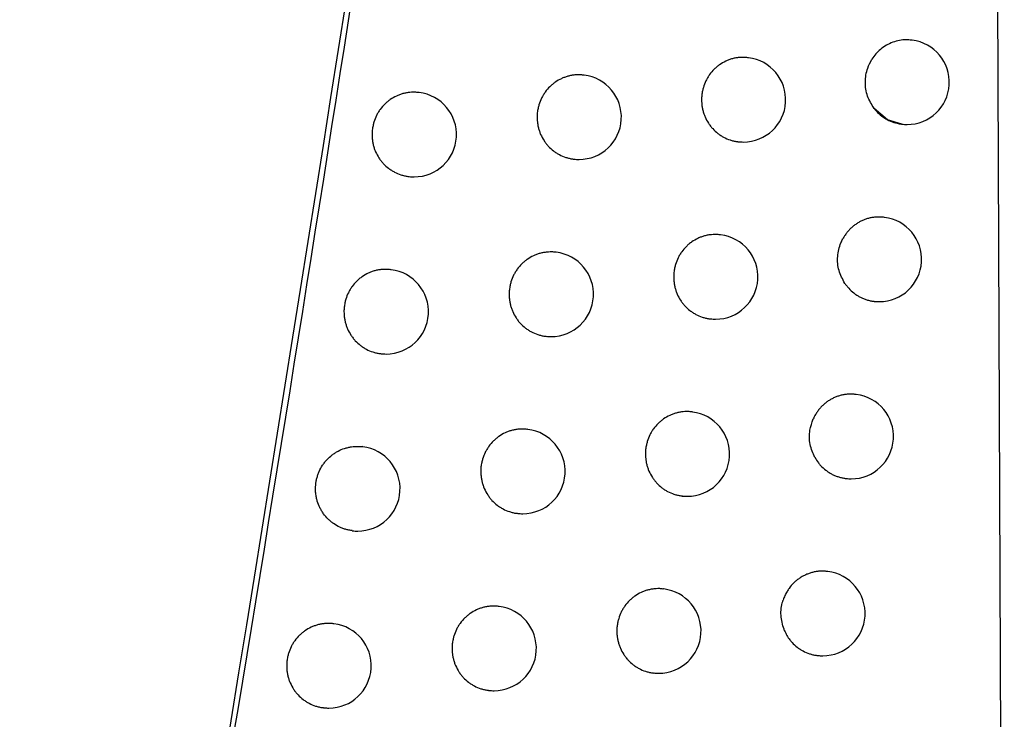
# Model space of a CAD drawing. Header units: millimetres. Extents: x -0.66 to 0.91, y -0.4 to 0.64.
# Tile 40 of 171: x -0.1157 to -0.10406, y 0.07304 to 0.08131. Entities that reach past the tile are written whole.
import ezdxf

# ---------------------------------------------------------------- set-up
doc = ezdxf.new("R2010")
doc.units = ezdxf.units.MM
doc.layers.add('FORMAT', color=7, linetype='Continuous')

msp = doc.modelspace()

# ---------------------------------------------------------------- linework, layer by layer
at = {"layer": 'FORMAT', "color": 7, "linetype": 'Continuous', "lineweight": 25}
for p, q in [((-0.10406, 0.062456), (-0.104149, 0.084525)), ((-0.105151, 0.081065), (-0.105159, 0.081066)), ((-0.107086, 0.080857), (-0.107094, 0.080858)), ((-0.109028, 0.080651), (-0.109037, 0.080652)), ((-0.110978, 0.080445), (-0.110986, 0.080446)), ((-0.105275, 0.080072), (-0.10527, 0.080072)), ((-0.107211, 0.079865), (-0.107205, 0.079864)), ((-0.109154, 0.079659), (-0.109147, 0.079658)), ((-0.111104, 0.079453), (-0.111097, 0.079453)), ((-0.105478, 0.07897), (-0.105487, 0.078971)), ((-0.107415, 0.078763), (-0.107423, 0.078764)), ((-0.109359, 0.078557), (-0.109367, 0.078558)), ((-0.11131, 0.078352), (-0.111318, 0.078353)), ((-0.105603, 0.077978), (-0.105597, 0.077977)), ((-0.10754, 0.077771), (-0.107534, 0.07777)), ((-0.109484, 0.077565), (-0.109478, 0.077564)), ((-0.111435, 0.07736), (-0.111429, 0.077359)), ((-0.10581, 0.076877), (-0.105819, 0.076878)), ((-0.107748, 0.07667), (-0.107757, 0.076671)), ((-0.109694, 0.076464), (-0.109702, 0.076465)), ((-0.111646, 0.076259), (-0.111654, 0.07626)), ((-0.105935, 0.075885), (-0.105929, 0.075884)), ((-0.107874, 0.075678), (-0.107867, 0.075677)), ((-0.109819, 0.075472), (-0.109813, 0.075471)), ((-0.111772, 0.075266), (-0.111765, 0.075266)), ((-0.106147, 0.074784), (-0.106156, 0.074785)), ((-0.108086, 0.074577), (-0.108095, 0.074578)), ((-0.110033, 0.074371), (-0.110041, 0.074372)), ((-0.111987, 0.074166), (-0.111995, 0.074167)), ((-0.106272, 0.073792), (-0.106266, 0.073791)), ((-0.108212, 0.073585), (-0.108205, 0.073584)), ((-0.110159, 0.073379), (-0.110152, 0.073378)), ((-0.112112, 0.073174), (-0.112106, 0.073173))]:
    msp.add_line(p, q, dxfattribs=at)
at = {"layer": 'FORMAT', "color": 7, "linetype": 'Continuous', "lineweight": 25, "flags": 128}
msp.add_lwpolyline([(-0.10527, 0.080072), (-0.10544, 0.080125), (-0.105599, 0.080258)], dxfattribs=at)
at = {"layer": 'FORMAT', "color": 7, "linetype": 'Continuous', "lineweight": 25}
for centre, start, end in [((-0.10521, 0.080568), 270, 83.1656), ((-0.107145, 0.080361), 270, 83.1656), ((-0.109088, 0.080155), 270, 83.1656), ((-0.111038, 0.079949), 270, 83.1656), ((-0.10521, 0.080568), 263.1656, 270), ((-0.107145, 0.080361), 263.1656, 270), ((-0.109088, 0.080155), 263.1656, 270), ((-0.111038, 0.079949), 263.1656, 270), ((-0.105538, 0.078474), 270, 83.1656), ((-0.107474, 0.078267), 270, 83.1656), ((-0.109418, 0.078061), 270, 83.1656), ((-0.111369, 0.077855), 270, 83.1656), ((-0.105538, 0.078474), 263.1656, 270), ((-0.107474, 0.078267), 263.1656, 270), ((-0.109418, 0.078061), 263.1656, 270), ((-0.111369, 0.077855), 263.1656, 270), ((-0.10587, 0.07638), 270, 83.1656), ((-0.107808, 0.076173), 270, 83.1656), ((-0.109753, 0.075967), 270, 83.1656), ((-0.111705, 0.075762), 270, 83.1656), ((-0.10587, 0.07638), 263.1656, 270), ((-0.107808, 0.076173), 263.1656, 270), ((-0.109753, 0.075967), 263.1656, 270), ((-0.111705, 0.075762), 263.1656, 270), ((-0.106206, 0.074288), 270, 83.1656), ((-0.108146, 0.074081), 270, 83.1656), ((-0.110093, 0.073875), 270, 83.1656), ((-0.112046, 0.07367), 270, 83.1656), ((-0.106206, 0.074288), 263.1656, 270), ((-0.108146, 0.074081), 263.1656, 270), ((-0.110093, 0.073875), 263.1656, 270), ((-0.112046, 0.07367), 263.1656, 270)]:
    msp.add_arc(centre, 0.0005, start, end, dxfattribs=at)
for points, knots in [([(-0.123089, 0.021373), (-0.12168, 0.027961), (-0.118862, 0.041138), (-0.115148, 0.061018), (-0.111776, 0.080972), (-0.109875, 0.094334), (-0.108924, 0.101017)], [0, 0, 0, 0, 0.2497425, 0.4995875, 0.7497419, 1, 1, 1, 1]), ([(-0.109991, 0.093432), (-0.111866, 0.08133), (-0.114736, 0.062808), (-0.119345, 0.03881), (-0.121918, 0.026898), (-0.123119, 0.021337)], [0, 0, 0, 0, 0.501217, 0.767133, 1, 1, 1, 1]), ([(-0.10516, 0.081064), (-0.105179, 0.081066), (-0.105225, 0.081072), (-0.1053, 0.081064), (-0.10538, 0.081042), (-0.105456, 0.081006), (-0.105522, 0.08096), (-0.105581, 0.080903), (-0.10561, 0.08086), (-0.105625, 0.080839)], [0, 0, 0, 0, 0.108559, 0.258698, 0.413188, 0.563325, 0.717855, 0.857161, 1, 1, 1, 1]), ([(-0.107094, 0.080857), (-0.107101, 0.080858), (-0.10712, 0.080862), (-0.107154, 0.080862), (-0.107195, 0.08086), (-0.107236, 0.080855), (-0.107276, 0.080846), (-0.107316, 0.080833), (-0.107367, 0.080811), (-0.107415, 0.080783), (-0.10746, 0.08075), (-0.107501, 0.080712), (-0.107538, 0.080669), (-0.107568, 0.080622), (-0.107595, 0.080573), (-0.107616, 0.08052), (-0.10763, 0.080462), (-0.107638, 0.080414), (-0.107639, 0.080379), (-0.10764, 0.080361)], [0, 0, 0, 0, 0.0224001, 0.07344, 0.1228531, 0.172609, 0.2234469, 0.2746591, 0.3240661, 0.4245672, 0.4757838, 0.5250401, 0.6252393, 0.6763051, 0.7253407, 0.8250904, 0.8759261, 0.9376174, 1, 1, 1, 1]), ([(-0.105599, 0.080258), (-0.105628, 0.080305), (-0.105687, 0.0804), (-0.105711, 0.080569), (-0.105688, 0.080721), (-0.105644, 0.080804), (-0.105625, 0.080839)], [0, 0, 0, 0, 0.270377, 0.540753, 0.811161, 1, 1, 1, 1]), ([(-0.109037, 0.080651), (-0.109043, 0.080652), (-0.109063, 0.080656), (-0.109098, 0.080656), (-0.109139, 0.080654), (-0.10918, 0.080648), (-0.10922, 0.080639), (-0.10926, 0.080626), (-0.109311, 0.080605), (-0.109359, 0.080577), (-0.109404, 0.080543), (-0.109445, 0.080506), (-0.109482, 0.080463), (-0.109512, 0.080416), (-0.109539, 0.080367), (-0.10956, 0.080314), (-0.109575, 0.080256), (-0.109583, 0.080207), (-0.109584, 0.080172), (-0.109584, 0.080155)], [0, 0, 0, 0, 0.0236428, 0.0746063, 0.1238714, 0.1734783, 0.2241642, 0.2752231, 0.324482, 0.424678, 0.4757363, 0.5249107, 0.6249373, 0.6759108, 0.7249651, 0.8247469, 0.8755951, 0.9374513, 1, 1, 1, 1]), ([(-0.110987, 0.080445), (-0.110993, 0.080446), (-0.111014, 0.08045), (-0.111048, 0.08045), (-0.11109, 0.080448), (-0.11113, 0.080443), (-0.111171, 0.080433), (-0.111211, 0.080421), (-0.111262, 0.080399), (-0.111311, 0.080371), (-0.111355, 0.080338), (-0.111396, 0.0803), (-0.111433, 0.080258), (-0.111464, 0.080211), (-0.111491, 0.080162), (-0.111512, 0.080109), (-0.111526, 0.080051), (-0.111534, 0.080002), (-0.111536, 0.079967), (-0.111536, 0.079949)], [0, 0, 0, 0, 0.024536, 0.075442, 0.1246, 0.1741, 0.224677, 0.275625, 0.32478, 0.424761, 0.475708, 0.524826, 0.624734, 0.675644, 0.724712, 0.824517, 0.875375, 0.937341, 1, 1, 1, 1]), ([(-0.10764, 0.080361), (-0.10764, 0.080347), (-0.107639, 0.08032), (-0.107634, 0.080278), (-0.107625, 0.080237), (-0.107614, 0.080196), (-0.107594, 0.080144), (-0.107567, 0.080095), (-0.107535, 0.08005), (-0.1075, 0.080008), (-0.107459, 0.07997), (-0.107414, 0.079938), (-0.107367, 0.07991), (-0.107316, 0.079889), (-0.107263, 0.079874), (-0.107232, 0.079867), (-0.107215, 0.079866), (-0.107211, 0.079866)], [0, 0, 0, 0, 0.05672, 0.113834, 0.172191, 0.230978, 0.287698, 0.403059, 0.461838, 0.518653, 0.634202, 0.69307, 0.750119, 0.866141, 0.925249, 0.982556, 1, 1, 1, 1]), ([(-0.105599, 0.080258), (-0.105599, 0.080258), (-0.105582, 0.080236), (-0.105545, 0.080195), (-0.10548, 0.080145), (-0.105407, 0.080106), (-0.105338, 0.080082), (-0.105293, 0.080076), (-0.105275, 0.080074)], [0, 0, 0, 0, 0.0017643, 0.212068, 0.4283938, 0.6400868, 0.8578344, 1, 1, 1, 1]), ([(-0.109584, 0.080155), (-0.109584, 0.080141), (-0.109583, 0.080113), (-0.109578, 0.080072), (-0.10957, 0.08003), (-0.109558, 0.07999), (-0.109538, 0.079938), (-0.109511, 0.079888), (-0.109479, 0.079843), (-0.109443, 0.079801), (-0.109402, 0.079763), (-0.109357, 0.079732), (-0.109309, 0.079704), (-0.109258, 0.079682), (-0.109205, 0.079668), (-0.109175, 0.079661), (-0.109157, 0.07966), (-0.109154, 0.07966)], [0, 0, 0, 0, 0.056866, 0.114128, 0.172636, 0.231574, 0.28844, 0.404103, 0.463036, 0.519951, 0.635708, 0.694686, 0.751726, 0.867735, 0.926841, 0.984025, 1, 1, 1, 1]), ([(-0.111536, 0.079949), (-0.111536, 0.079936), (-0.111535, 0.079908), (-0.11153, 0.079866), (-0.111522, 0.079825), (-0.11151, 0.079784), (-0.111489, 0.079732), (-0.111463, 0.079683), (-0.11143, 0.079638), (-0.111394, 0.079595), (-0.111353, 0.079558), (-0.111307, 0.079526), (-0.111259, 0.079498), (-0.111208, 0.079476), (-0.111155, 0.079462), (-0.111124, 0.079455), (-0.111107, 0.079454), (-0.111104, 0.079454)], [0, 0, 0, 0, 0.056969, 0.114334, 0.172947, 0.231991, 0.28896, 0.404833, 0.463876, 0.520861, 0.636765, 0.695821, 0.752856, 0.868858, 0.927964, 0.985063, 1, 1, 1, 1]), ([(-0.105487, 0.078971), (-0.105493, 0.078972), (-0.105512, 0.078974), (-0.105546, 0.078975), (-0.105587, 0.078973), (-0.105627, 0.078968), (-0.105668, 0.078959), (-0.105707, 0.078946), (-0.105746, 0.07893), (-0.105782, 0.078911), (-0.105818, 0.078888), (-0.105851, 0.078863), (-0.105882, 0.078834), (-0.10591, 0.078804), (-0.105936, 0.07877), (-0.105956, 0.078741), (-0.105966, 0.078722), (-0.10597, 0.078716)], [0, 0, 0, 0, 0.030205, 0.103022, 0.173627, 0.244722, 0.317363, 0.390538, 0.46114, 0.532235, 0.604888, 0.678082, 0.748377, 0.819164, 0.891511, 0.964398, 1, 1, 1, 1]), ([(-0.107424, 0.078763), (-0.10743, 0.078764), (-0.107449, 0.078768), (-0.107483, 0.078768), (-0.107524, 0.078766), (-0.107565, 0.078761), (-0.107606, 0.078751), (-0.107645, 0.078739), (-0.107696, 0.078717), (-0.107745, 0.078689), (-0.107789, 0.078655), (-0.10783, 0.078618), (-0.107867, 0.078575), (-0.107898, 0.078528), (-0.107924, 0.078479), (-0.107945, 0.078426), (-0.10796, 0.078368), (-0.107968, 0.07832), (-0.107969, 0.078284), (-0.107969, 0.078267)], [0, 0, 0, 0, 0.022671, 0.073695, 0.123077, 0.172801, 0.223606, 0.274786, 0.324161, 0.424597, 0.47578, 0.525019, 0.625181, 0.676227, 0.725266, 0.825021, 0.875859, 0.937584, 1, 1, 1, 1]), ([(-0.105946, 0.07819), (-0.105972, 0.07824), (-0.106025, 0.078338), (-0.106038, 0.078509), (-0.10601, 0.078636), (-0.105977, 0.078701), (-0.10597, 0.078716)], [0, 0, 0, 0, 0.302635, 0.605268, 0.907929, 1, 1, 1, 1]), ([(-0.109367, 0.078557), (-0.109374, 0.078558), (-0.109394, 0.078562), (-0.109428, 0.078562), (-0.109469, 0.07856), (-0.10951, 0.078554), (-0.109551, 0.078545), (-0.10959, 0.078532), (-0.109642, 0.078511), (-0.10969, 0.078483), (-0.109734, 0.078449), (-0.109776, 0.078412), (-0.109812, 0.078369), (-0.109843, 0.078322), (-0.10987, 0.078273), (-0.109891, 0.07822), (-0.109905, 0.078162), (-0.109913, 0.078114), (-0.109915, 0.078078), (-0.109915, 0.078061)], [0, 0, 0, 0, 0.023828, 0.07478, 0.124023, 0.173609, 0.224272, 0.275309, 0.324547, 0.424699, 0.475735, 0.524897, 0.624899, 0.67586, 0.724917, 0.824703, 0.875553, 0.93743, 1, 1, 1, 1]), ([(-0.111318, 0.078351), (-0.111325, 0.078353), (-0.111345, 0.078356), (-0.11138, 0.078356), (-0.111421, 0.078355), (-0.111462, 0.078349), (-0.111503, 0.07834), (-0.111543, 0.078327), (-0.111594, 0.078305), (-0.111642, 0.078278), (-0.111687, 0.078244), (-0.111728, 0.078206), (-0.111765, 0.078164), (-0.111796, 0.078117), (-0.111823, 0.078068), (-0.111844, 0.078015), (-0.111858, 0.077957), (-0.111866, 0.077908), (-0.111868, 0.077873), (-0.111868, 0.077856)], [0, 0, 0, 0, 0.024649, 0.075548, 0.124694, 0.174181, 0.224744, 0.275679, 0.324821, 0.424777, 0.47571, 0.524822, 0.624715, 0.675618, 0.724687, 0.824495, 0.875354, 0.93733, 1, 1, 1, 1]), ([(-0.107969, 0.078267), (-0.107969, 0.078253), (-0.107968, 0.078226), (-0.107963, 0.078184), (-0.107955, 0.078143), (-0.107943, 0.078102), (-0.107923, 0.07805), (-0.107897, 0.078001), (-0.107865, 0.077956), (-0.107829, 0.077913), (-0.107788, 0.077876), (-0.107743, 0.077844), (-0.107696, 0.077816), (-0.107645, 0.077794), (-0.107592, 0.07778), (-0.107561, 0.077773), (-0.107544, 0.077772), (-0.10754, 0.077772)], [0, 0, 0, 0, 0.056751, 0.113896, 0.172285, 0.231105, 0.287855, 0.40328, 0.462091, 0.518929, 0.634522, 0.693414, 0.750462, 0.866483, 0.925591, 0.982873, 1, 1, 1, 1]), ([(-0.105946, 0.07819), (-0.105939, 0.078181), (-0.105925, 0.078161), (-0.105891, 0.078121), (-0.105851, 0.078084), (-0.105806, 0.078052), (-0.105771, 0.078031), (-0.105735, 0.078013), (-0.105696, 0.077998), (-0.105656, 0.077987), (-0.105625, 0.077981), (-0.105607, 0.077979), (-0.105603, 0.077979)], [0, 0, 0, 0, 0.079477, 0.176245, 0.373036, 0.473286, 0.570641, 0.668665, 0.768793, 0.869646, 0.967632, 1, 1, 1, 1]), ([(-0.109915, 0.078061), (-0.109915, 0.078047), (-0.109914, 0.078019), (-0.109909, 0.077978), (-0.109901, 0.077936), (-0.109889, 0.077896), (-0.109868, 0.077844), (-0.109842, 0.077794), (-0.10981, 0.077749), (-0.109774, 0.077707), (-0.109733, 0.077669), (-0.109687, 0.077637), (-0.10964, 0.07761), (-0.109589, 0.077588), (-0.109536, 0.077574), (-0.109505, 0.077567), (-0.109488, 0.077566), (-0.109484, 0.077566)], [0, 0, 0, 0, 0.056887, 0.11417, 0.172699, 0.231658, 0.288545, 0.40425, 0.463206, 0.520135, 0.635922, 0.694916, 0.751955, 0.867964, 0.927071, 0.984238, 1, 1, 1, 1]), ([(-0.111868, 0.077856), (-0.111868, 0.077842), (-0.111867, 0.077814), (-0.111862, 0.077773), (-0.111853, 0.077731), (-0.111841, 0.077691), (-0.111821, 0.077638), (-0.111794, 0.077589), (-0.111762, 0.077544), (-0.111726, 0.077501), (-0.111684, 0.077464), (-0.111639, 0.077432), (-0.111591, 0.077404), (-0.11154, 0.077382), (-0.111487, 0.077368), (-0.111456, 0.077361), (-0.111439, 0.07736), (-0.111435, 0.07736)], [0, 0, 0, 0, 0.056981, 0.114358, 0.172983, 0.23204, 0.289021, 0.404919, 0.463974, 0.520968, 0.63689, 0.695956, 0.75299, 0.868994, 0.928101, 0.98519, 1, 1, 1, 1]), ([(-0.105819, 0.076877), (-0.105825, 0.076878), (-0.105845, 0.076881), (-0.105878, 0.076882), (-0.105919, 0.07688), (-0.10596, 0.076874), (-0.106, 0.076865), (-0.10604, 0.076852), (-0.106078, 0.076836), (-0.106115, 0.076817), (-0.10615, 0.076795), (-0.106184, 0.076769), (-0.106214, 0.076741), (-0.106243, 0.07671), (-0.106269, 0.076677), (-0.106296, 0.076636), (-0.106311, 0.076605), (-0.10632, 0.076587)], [0, 0, 0, 0, 0.028771, 0.096984, 0.163096, 0.229666, 0.297684, 0.366203, 0.432311, 0.498879, 0.566906, 0.63544, 0.701283, 0.767587, 0.83535, 0.903619, 1, 1, 1, 1]), ([(-0.107757, 0.07667), (-0.107763, 0.076671), (-0.107783, 0.076675), (-0.107817, 0.076675), (-0.107858, 0.076673), (-0.107899, 0.076667), (-0.10794, 0.076658), (-0.107979, 0.076645), (-0.10803, 0.076624), (-0.108079, 0.076596), (-0.108123, 0.076562), (-0.108164, 0.076524), (-0.108201, 0.076482), (-0.108232, 0.076435), (-0.108258, 0.076386), (-0.108279, 0.076333), (-0.108294, 0.076275), (-0.108302, 0.076226), (-0.108303, 0.076191), (-0.108303, 0.076174)], [0, 0, 0, 0, 0.022923, 0.073932, 0.123285, 0.172979, 0.223755, 0.274904, 0.32425, 0.424625, 0.475776, 0.524999, 0.625126, 0.676153, 0.725196, 0.824957, 0.875798, 0.937553, 1, 1, 1, 1]), ([(-0.106299, 0.076131), (-0.106321, 0.076182), (-0.106366, 0.076284), (-0.106368, 0.076447), (-0.106335, 0.076543), (-0.10632, 0.076587)], [0, 0, 0, 0, 0.353567, 0.707132, 1, 1, 1, 1]), ([(-0.109702, 0.076464), (-0.109709, 0.076465), (-0.109729, 0.076468), (-0.109763, 0.076468), (-0.109804, 0.076467), (-0.109845, 0.076461), (-0.109886, 0.076452), (-0.109926, 0.076439), (-0.109977, 0.076418), (-0.110025, 0.07639), (-0.110069, 0.076356), (-0.110111, 0.076318), (-0.110147, 0.076276), (-0.110178, 0.076229), (-0.110205, 0.07618), (-0.110226, 0.076127), (-0.110241, 0.076069), (-0.110249, 0.07602), (-0.11025, 0.075985), (-0.11025, 0.075968)], [0, 0, 0, 0, 0.023998, 0.07494, 0.124164, 0.173729, 0.224372, 0.275388, 0.324606, 0.424718, 0.475733, 0.524885, 0.624865, 0.675813, 0.724872, 0.824663, 0.875514, 0.937411, 1, 1, 1, 1]), ([(-0.112205, 0.075763), (-0.112204, 0.075776), (-0.112203, 0.075804), (-0.112198, 0.075846), (-0.112189, 0.075887), (-0.112177, 0.075928), (-0.112157, 0.07598), (-0.11213, 0.07603), (-0.112097, 0.076075), (-0.112061, 0.076117), (-0.112019, 0.076155), (-0.111974, 0.076187), (-0.111925, 0.076215), (-0.111874, 0.076236), (-0.111821, 0.076251), (-0.111766, 0.076261), (-0.111711, 0.076264), (-0.111669, 0.076262), (-0.111654, 0.07626), (-0.111654, 0.076259)], [0, 0, 0, 0, 0.049033, 0.098407, 0.148854, 0.199673, 0.248706, 0.348437, 0.399254, 0.448305, 0.548071, 0.598906, 0.64799, 0.747825, 0.798694, 0.847811, 0.947713, 0.998617, 1, 1, 1, 1]), ([(-0.108303, 0.076174), (-0.108303, 0.07616), (-0.108302, 0.076132), (-0.108297, 0.076091), (-0.108289, 0.076049), (-0.108277, 0.076009), (-0.108257, 0.075957), (-0.10823, 0.075908), (-0.108198, 0.075862), (-0.108163, 0.07582), (-0.108122, 0.075782), (-0.108077, 0.075751), (-0.108029, 0.075723), (-0.107979, 0.075701), (-0.107926, 0.075687), (-0.107895, 0.07568), (-0.107877, 0.075679), (-0.107874, 0.075679)], [0, 0, 0, 0, 0.0567797, 0.1139541, 0.1723731, 0.2312221, 0.2880017, 0.4034863, 0.462328, 0.5191852, 0.6348206, 0.6937344, 0.7507815, 0.8668012, 0.9259099, 0.9831675, 1, 1, 1, 1]), ([(-0.106299, 0.076131), (-0.106286, 0.07611), (-0.106266, 0.076077), (-0.106224, 0.076027), (-0.106183, 0.07599), (-0.106139, 0.075958), (-0.106103, 0.075937), (-0.106067, 0.075919), (-0.106028, 0.075905), (-0.105988, 0.075894), (-0.105957, 0.075887), (-0.10594, 0.075885), (-0.105935, 0.075885)], [0, 0, 0, 0, 0.158463, 0.247026, 0.427132, 0.518884, 0.607937, 0.697603, 0.789197, 0.881454, 0.971036, 1, 1, 1, 1]), ([(-0.11025, 0.075968), (-0.11025, 0.075954), (-0.110249, 0.075926), (-0.110244, 0.075885), (-0.110236, 0.075843), (-0.110224, 0.075803), (-0.110204, 0.075751), (-0.110177, 0.075701), (-0.110145, 0.075656), (-0.110109, 0.075614), (-0.110068, 0.075576), (-0.110022, 0.075544), (-0.109975, 0.075516), (-0.109924, 0.075495), (-0.10987, 0.07548), (-0.10984, 0.075473), (-0.109823, 0.075473), (-0.109819, 0.075472)], [0, 0, 0, 0, 0.0569064, 0.1142081, 0.1727565, 0.2317356, 0.2886419, 0.4043864, 0.4633621, 0.5203048, 0.6361194, 0.6951284, 0.752167, 0.8681753, 0.9272823, 0.984434, 1, 1, 1, 1]), ([(-0.111772, 0.075267), (-0.111781, 0.075268), (-0.111805, 0.075271), (-0.111841, 0.07528), (-0.111881, 0.075292), (-0.111932, 0.075313), (-0.111981, 0.075341), (-0.112025, 0.075375), (-0.112066, 0.075412), (-0.112103, 0.075455), (-0.112133, 0.075502), (-0.11216, 0.075551), (-0.112181, 0.075603), (-0.112195, 0.075661), (-0.112203, 0.07571), (-0.112204, 0.075745), (-0.112205, 0.075763)], [0, 0, 0, 0, 0.040425, 0.099206, 0.158421, 0.215529, 0.331686, 0.390876, 0.447938, 0.564005, 0.623148, 0.680168, 0.796147, 0.855245, 0.927221, 1, 1, 1, 1]), ([(-0.106156, 0.074785), (-0.106162, 0.074785), (-0.106181, 0.074788), (-0.106215, 0.074789), (-0.106256, 0.074787), (-0.106297, 0.074781), (-0.106337, 0.074772), (-0.106377, 0.074759), (-0.106415, 0.074743), (-0.106452, 0.074724), (-0.106487, 0.074702), (-0.10652, 0.074676), (-0.106562, 0.074639), (-0.106598, 0.074596), (-0.106627, 0.074553), (-0.106647, 0.074516), (-0.106663, 0.074482), (-0.106672, 0.074455), (-0.106675, 0.074446)], [0, 0, 0, 0, 0.027014, 0.090081, 0.151181, 0.212705, 0.275567, 0.338891, 0.399986, 0.461507, 0.524375, 0.587711, 0.648582, 0.772411, 0.835523, 0.876323, 0.958542, 1, 1, 1, 1]), ([(-0.108095, 0.074577), (-0.108101, 0.074578), (-0.108121, 0.074582), (-0.108155, 0.074582), (-0.108196, 0.07458), (-0.108237, 0.074574), (-0.108278, 0.074565), (-0.108318, 0.074553), (-0.108369, 0.074531), (-0.108417, 0.074503), (-0.108461, 0.074469), (-0.108503, 0.074432), (-0.108539, 0.074389), (-0.10857, 0.074342), (-0.108597, 0.074293), (-0.108617, 0.07424), (-0.108632, 0.074182), (-0.10864, 0.074134), (-0.108641, 0.074099), (-0.108642, 0.074081)], [0, 0, 0, 0, 0.023159, 0.074153, 0.123478, 0.173145, 0.223893, 0.275013, 0.324332, 0.424651, 0.475773, 0.52498, 0.625075, 0.676085, 0.725131, 0.824898, 0.87574, 0.937524, 1, 1, 1, 1]), ([(-0.106658, 0.074083), (-0.106676, 0.074137), (-0.10671, 0.074243), (-0.106698, 0.07437), (-0.106679, 0.074435), (-0.106675, 0.074446)], [0, 0, 0, 0, 0.451612, 0.903224, 1, 1, 1, 1]), ([(-0.110041, 0.074371), (-0.110048, 0.074372), (-0.110068, 0.074376), (-0.110103, 0.074376), (-0.110144, 0.074374), (-0.110185, 0.074368), (-0.110226, 0.074359), (-0.110265, 0.074346), (-0.110316, 0.074325), (-0.110365, 0.074297), (-0.110409, 0.074263), (-0.11045, 0.074226), (-0.110487, 0.074183), (-0.110518, 0.074137), (-0.110545, 0.074087), (-0.110566, 0.074035), (-0.11058, 0.073977), (-0.110588, 0.073928), (-0.11059, 0.073893), (-0.11059, 0.073875)], [0, 0, 0, 0, 0.024156, 0.075088, 0.124293, 0.17384, 0.224464, 0.275461, 0.324661, 0.424736, 0.475732, 0.524874, 0.624833, 0.675771, 0.724832, 0.824626, 0.875479, 0.937393, 1, 1, 1, 1]), ([(-0.111995, 0.074166), (-0.112002, 0.074167), (-0.112022, 0.074171), (-0.112057, 0.074171), (-0.112098, 0.074169), (-0.112139, 0.074163), (-0.11218, 0.074154), (-0.11222, 0.074141), (-0.112271, 0.07412), (-0.11232, 0.074092), (-0.112364, 0.074058), (-0.112405, 0.074021), (-0.112442, 0.073978), (-0.112473, 0.073932), (-0.1125, 0.073882), (-0.112521, 0.07383), (-0.112536, 0.073772), (-0.112544, 0.073723), (-0.112545, 0.073688), (-0.112545, 0.07367)], [0, 0, 0, 0, 0.024845, 0.075732, 0.124856, 0.174321, 0.224861, 0.275773, 0.324894, 0.424806, 0.475717, 0.524817, 0.624686, 0.675576, 0.724648, 0.82446, 0.87532, 0.937313, 1, 1, 1, 1]), ([(-0.108642, 0.074081), (-0.108641, 0.074067), (-0.108641, 0.07404), (-0.108636, 0.073998), (-0.108627, 0.073957), (-0.108615, 0.073916), (-0.108595, 0.073864), (-0.108569, 0.073815), (-0.108537, 0.07377), (-0.108501, 0.073727), (-0.10846, 0.07369), (-0.108415, 0.073658), (-0.108367, 0.07363), (-0.108317, 0.073608), (-0.108264, 0.073594), (-0.108233, 0.073587), (-0.108216, 0.073586), (-0.108212, 0.073586)], [0, 0, 0, 0, 0.056807, 0.114008, 0.172455, 0.231331, 0.288138, 0.403678, 0.462548, 0.519424, 0.635098, 0.694032, 0.751078, 0.867097, 0.926206, 0.983442, 1, 1, 1, 1]), ([(-0.106658, 0.074083), (-0.106654, 0.074074), (-0.106641, 0.074046), (-0.10662, 0.07401), (-0.106594, 0.073974), (-0.106561, 0.073934), (-0.10652, 0.073897), (-0.106475, 0.073865), (-0.106428, 0.073837), (-0.106378, 0.073815), (-0.106325, 0.073801), (-0.106294, 0.073794), (-0.106276, 0.073793), (-0.106272, 0.073792)], [0, 0, 0, 0, 0.060022, 0.181199, 0.242424, 0.322248, 0.484586, 0.567287, 0.647515, 0.810669, 0.893786, 0.974449, 1, 1, 1, 1]), ([(-0.11059, 0.073875), (-0.11059, 0.073861), (-0.110589, 0.073834), (-0.110584, 0.073792), (-0.110575, 0.073751), (-0.110564, 0.07371), (-0.110543, 0.073658), (-0.110517, 0.073609), (-0.110484, 0.073563), (-0.110448, 0.073521), (-0.110407, 0.073483), (-0.110362, 0.073452), (-0.110314, 0.073424), (-0.110263, 0.073402), (-0.11021, 0.073388), (-0.110179, 0.073381), (-0.110162, 0.07338), (-0.110158, 0.07338)], [0, 0, 0, 0, 0.056924, 0.114243, 0.17281, 0.231807, 0.288731, 0.404511, 0.463506, 0.52046, 0.636301, 0.695323, 0.752361, 0.868369, 0.927477, 0.984614, 1, 1, 1, 1]), ([(-0.112545, 0.07367), (-0.112545, 0.073657), (-0.112545, 0.073629), (-0.112539, 0.073587), (-0.112531, 0.073546), (-0.112519, 0.073505), (-0.112498, 0.073453), (-0.112472, 0.073404), (-0.112439, 0.073358), (-0.112403, 0.073316), (-0.112361, 0.073278), (-0.112316, 0.073246), (-0.112268, 0.073219), (-0.112217, 0.073197), (-0.112163, 0.073183), (-0.112133, 0.073176), (-0.112116, 0.073175), (-0.112112, 0.073175)], [0, 0, 0, 0, 0.057002, 0.114399, 0.173045, 0.232123, 0.289124, 0.405064, 0.464141, 0.52115, 0.637103, 0.696185, 0.75322, 0.869226, 0.928335, 0.985407, 1, 1, 1, 1])]:
    msp.add_open_spline(points, degree=3, knots=knots, dxfattribs=at)

doc.saveas('drawing.dxf')
